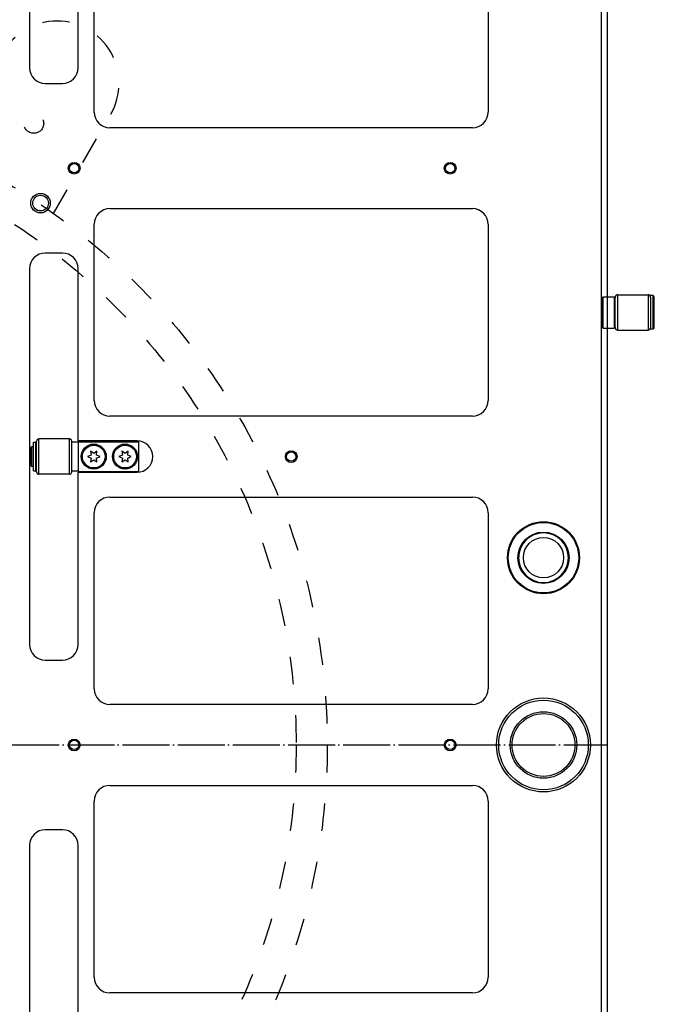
# Model space of a CAD drawing. Extents: x -1809 to 6113, y -4129 to 1471.
# Tile 174 of 197: x 5290 to 5452, y -1888 to -1637. Entities that reach past the tile are written whole.
import ezdxf

# ---------------------------------------------------------------- set-up
doc = ezdxf.new("R2010")
doc.units = 0
doc.linetypes.add('DASHED', pattern=[15, 7, -8])
doc.linetypes.add('DOT_CENTER', pattern=[14, 12, -1, 0, -1])
doc.layers.get('0').update_dxf_attribs({"linetype": 'CONTINUOUS'})
doc.layers.add('1', color=7, linetype='CONTINUOUS')

# ---------------------------------------------------------------- blocks, each defined once
blk = doc.blocks.new('DUT_BOARD__78', base_point=(5409.88, -1537.57))
at = {"color": 1, "linetype": 'CONTINUOUS'}
for p, q in [((5309.2, -1660.23), (5309.2, -1615.23)), ((5409.88, -1615.23), (5409.88, -1660.23)), ((5405.88, -1664.23), (5313.2, -1664.23)), ((5313.2, -1684.89), (5405.88, -1684.89)), ((5309.2, -1733.89), (5309.2, -1688.89)), ((5409.88, -1688.89), (5409.88, -1733.89)), ((5405.88, -1737.89), (5313.2, -1737.89)), ((5313.2, -1758.55), (5405.88, -1758.55)), ((5309.2, -1807.55), (5309.2, -1762.55)), ((5409.88, -1762.55), (5409.88, -1807.55)), ((5405.88, -1811.55), (5313.2, -1811.55)), ((5313.2, -1832.21), (5405.88, -1832.21)), ((5309.2, -1881.21), (5309.2, -1836.21)), ((5409.88, -1836.21), (5409.88, -1881.21)), ((5405.88, -1885.21), (5313.2, -1885.21))]:
    blk.add_line(p, q, dxfattribs=at)
for centre, start, end in [((5313.2, -1660.23), 180, -90), ((5405.88, -1660.23), -90, 0), ((5313.2, -1688.89), 90, 180), ((5405.88, -1688.89), 0, 90), ((5313.2, -1733.89), 180, -90), ((5405.88, -1733.89), -90, 0), ((5313.2, -1762.55), 90, 180), ((5405.88, -1762.55), 0, 90), ((5313.2, -1807.55), 180, -90), ((5405.88, -1807.55), -90, 0), ((5313.2, -1836.21), 90, 180), ((5405.88, -1836.21), 0, 90), ((5313.2, -1881.21), 180, -90), ((5405.88, -1881.21), -90, 0)]:
    blk.add_arc(centre, 4, start, end, dxfattribs=at)
blk = doc.blocks.new('6960-0041-0_5__92', base_point=(5430.38, -1767.7))
at = {"color": 1, "linetype": 'CONTINUOUS'}
blk.add_circle((5424.03, -1774.05), 5.15, dxfattribs=at)
for start, end in [(90, -90), (-90, 90)]:
    blk.add_arc((5424.03, -1774.05), 6.35, start, end, dxfattribs=at)
blk = doc.blocks.new('HOLEPLUGS__94', base_point=(5430.38, -1546.72))
blk.add_blockref('6960-0041-0_5__92', (5430.38, -1767.7))
blk = doc.blocks.new('21791-0S112__97', base_point=(5436.03, -1809.88))
at = {"color": 1, "linetype": 'CONTINUOUS'}
for radius in [12, 11.45, 8.49, 8.02]:
    blk.add_circle((5424.03, -1821.88), radius, dxfattribs=at)
blk = doc.blocks.new('BUSHINGS_INTERFACE__98', base_point=(5436.03, -1736.22))
blk.add_blockref('21791-0S112__97', (5436.03, -1809.88))
blk = doc.blocks.new('0515-2034_M3X12_13__103', base_point=(5311.96, -1745.32))
at = {"color": 1, "linetype": 'CONTINUOUS'}
for p, q in [((5308.37, -1747.82), (5307.46, -1748.22)), ((5308.26, -1746.83), (5308.37, -1747.82)), ((5309.06, -1747.42), (5308.26, -1746.83)), ((5309.86, -1746.83), (5309.06, -1747.42)), ((5309.75, -1747.82), (5309.86, -1746.83)), ((5310.66, -1748.22), (5309.75, -1747.82)), ((5307.46, -1748.22), (5308.37, -1748.62)), ((5308.37, -1748.62), (5308.26, -1749.6)), ((5308.26, -1749.6), (5309.06, -1749.02)), ((5309.06, -1749.02), (5309.86, -1749.6)), ((5309.75, -1748.62), (5310.66, -1748.22)), ((5309.86, -1749.6), (5309.75, -1748.62))]:
    blk.add_line(p, q, dxfattribs=at)
blk.add_circle((5309.06, -1748.22), 2.9, dxfattribs=at)
blk = doc.blocks.new('0515-2034_M3X12_10__104', base_point=(5319.96, -1745.32))
at = {"color": 1, "linetype": 'CONTINUOUS'}
for p, q in [((5316.37, -1747.82), (5315.46, -1748.22)), ((5316.26, -1746.83), (5316.37, -1747.82)), ((5317.06, -1747.42), (5316.26, -1746.83)), ((5317.86, -1746.83), (5317.06, -1747.42)), ((5317.75, -1747.82), (5317.86, -1746.83)), ((5318.66, -1748.22), (5317.75, -1747.82)), ((5315.46, -1748.22), (5316.37, -1748.62)), ((5316.37, -1748.62), (5316.26, -1749.6)), ((5316.26, -1749.6), (5317.06, -1749.02)), ((5317.06, -1749.02), (5317.86, -1749.6)), ((5317.75, -1748.62), (5318.66, -1748.22)), ((5317.86, -1749.6), (5317.75, -1748.62))]:
    blk.add_line(p, q, dxfattribs=at)
blk.add_circle((5317.06, -1748.22), 2.9, dxfattribs=at)
blk = doc.blocks.new('SCREWSET_STIFFENER__115', base_point=(5319.96, -1598))
for name, p in [('0515-2034_M3X12_13__103', (5311.96, -1745.32)), ('0515-2034_M3X12_10__104', (5319.96, -1745.32))]:
    blk.add_blockref(name, p)
blk = doc.blocks.new('24791-0S111__133', base_point=(5442.36, -1707.39))
at = {"color": 1, "linetype": 'CONTINUOUS'}
for p, q in [((5439.06, -1707.59), (5439.26, -1707.39)), ((5439.06, -1711.39), (5439.06, -1707.59)), ((5439.26, -1711.39), (5439.26, -1707.39)), ((5439.26, -1707.39), (5442.16, -1707.39)), ((5442.16, -1711.39), (5442.16, -1707.39)), ((5442.36, -1707.59), (5442.16, -1707.39)), ((5442.36, -1711.39), (5442.36, -1707.59)), ((5439.06, -1715.19), (5439.06, -1711.39)), ((5439.26, -1715.39), (5439.26, -1711.39)), ((5442.16, -1715.39), (5442.16, -1711.39)), ((5442.36, -1715.19), (5442.36, -1711.39)), ((5439.06, -1715.19), (5439.26, -1715.39)), ((5442.36, -1715.19), (5442.16, -1715.39)), ((5439.26, -1715.39), (5442.16, -1715.39))]:
    blk.add_line(p, q, dxfattribs=at)
blk = doc.blocks.new('BEARING_HK0509__134', base_point=(5451.36, -1706.89))
at = {"color": 1, "linetype": 'CONTINUOUS'}
for p, q in [((5442.36, -1707.49), (5442.36, -1707.59)), ((5442.36, -1711.39), (5442.36, -1707.59)), ((5442.96, -1706.89), (5450.76, -1706.89)), ((5442.96, -1706.89), (5442.96, -1715.89)), ((5450.76, -1706.89), (5450.76, -1715.89)), ((5451.36, -1707.49), (5451.36, -1708.89)), ((5451.36, -1708.89), (5451.36, -1713.89)), ((5442.36, -1715.19), (5442.36, -1711.39)), ((5442.36, -1715.19), (5442.36, -1715.29)), ((5451.36, -1713.89), (5451.36, -1715.29)), ((5442.96, -1715.89), (5450.76, -1715.89))]:
    blk.add_line(p, q, dxfattribs=at)
for centre, start, end in [((5442.96, -1707.49), 90, 180), ((5450.76, -1707.49), 0, 90), ((5442.96, -1715.29), 180, -90), ((5450.76, -1715.29), -90, 0)]:
    blk.add_arc(centre, 0.6, start, end, dxfattribs=at)
blk = doc.blocks.new('E2812-23753-0__135', base_point=(5452.36, -1707.09))
at = {"color": 1, "linetype": 'CONTINUOUS'}
for p, q in [((5451.36, -1707.49), (5451.36, -1707.09)), ((5452.06, -1707.09), (5451.36, -1707.09)), ((5451.36, -1707.49), (5451.36, -1708.89)), ((5452.36, -1707.39), (5452.06, -1707.09)), ((5452.06, -1715.69), (5452.06, -1707.09)), ((5452.36, -1715.39), (5452.36, -1707.39)), ((5438.86, -1708.89), (5439.06, -1708.89)), ((5451.36, -1708.89), (5451.36, -1713.89)), ((5438.86, -1713.89), (5439.06, -1713.89)), ((5451.36, -1713.89), (5451.36, -1715.29)), ((5451.36, -1715.69), (5451.36, -1715.29)), ((5452.06, -1715.69), (5451.36, -1715.69)), ((5452.36, -1715.39), (5452.06, -1715.69))]:
    blk.add_line(p, q, dxfattribs=at)
blk = doc.blocks.new('BEARING_ASSY1_7__136', base_point=(5452.36, -1706.89))
for name, p in [('E2812-23753-0__135', (5452.36, -1707.09)), ('24791-0S111__133', (5442.36, -1707.39)), ('BEARING_HK0509__134', (5451.36, -1706.89))]:
    blk.add_blockref(name, p)
blk = doc.blocks.new('BEARING_HK0509__141', base_point=(5303.46, -1743.72))
at = {"color": 1, "linetype": 'CONTINUOUS'}
for p, q in [((5294.46, -1752.12), (5294.46, -1744.32)), ((5295.06, -1752.72), (5295.06, -1743.72)), ((5302.86, -1743.72), (5295.06, -1743.72)), ((5302.86, -1752.72), (5302.86, -1743.72)), ((5303.46, -1744.52), (5303.46, -1744.32)), ((5303.46, -1745.72), (5303.46, -1744.52)), ((5303.46, -1750.72), (5303.46, -1745.72)), ((5302.86, -1752.72), (5295.06, -1752.72)), ((5303.46, -1751.92), (5303.46, -1750.72)), ((5303.46, -1752.12), (5303.46, -1751.92))]:
    blk.add_line(p, q, dxfattribs=at)
for centre, start, end in [((5295.06, -1744.32), 90, 180), ((5302.86, -1744.32), 0, 90), ((5295.06, -1752.12), 180, -90), ((5302.86, -1752.12), -90, 0)]:
    blk.add_arc(centre, 0.6, start, end, dxfattribs=at)
blk = doc.blocks.new('WASHER1__142', base_point=(5294.26, -1744.57))
at = {"color": 1, "linetype": 'CONTINUOUS'}
for p, q in [((5293.66, -1751.87), (5293.66, -1744.57)), ((5293.66, -1744.57), (5294.26, -1744.57)), ((5294.26, -1745.72), (5294.26, -1744.57)), ((5294.26, -1746.62), (5294.26, -1745.72)), ((5294.26, -1748.22), (5294.26, -1746.62)), ((5294.26, -1749.82), (5294.26, -1748.22)), ((5294.26, -1750.72), (5294.26, -1749.82)), ((5293.66, -1751.87), (5294.26, -1751.87)), ((5294.26, -1751.87), (5294.26, -1750.72))]:
    blk.add_line(p, q, dxfattribs=at)
blk = doc.blocks.new('23796-0S111__143', base_point=(5320.56, -1744.42))
at = {"color": 1, "linetype": 'CONTINUOUS'}
for p, q in [((5303.46, -1745.72), (5303.46, -1744.52)), ((5305.06, -1744.52), (5303.46, -1744.52)), ((5305.06, -1744.42), (5305.06, -1744.52)), ((5305.06, -1744.42), (5320.56, -1744.42)), ((5305.06, -1744.52), (5305.06, -1751.92)), ((5320.56, -1752.02), (5320.56, -1744.42)), ((5292.96, -1745.92), (5293.16, -1745.72)), ((5292.96, -1745.92), (5292.96, -1750.52)), ((5293.16, -1748.22), (5293.16, -1745.72)), ((5293.56, -1745.72), (5293.16, -1745.72)), ((5293.56, -1746.62), (5293.56, -1745.72)), ((5293.56, -1746.62), (5293.66, -1746.62)), ((5293.56, -1748.22), (5293.56, -1746.62)), ((5294.26, -1746.62), (5294.26, -1745.72)), ((5294.46, -1745.72), (5294.26, -1745.72)), ((5294.26, -1748.22), (5294.26, -1746.62)), ((5303.46, -1750.72), (5303.46, -1745.72)), ((5293.16, -1750.72), (5293.16, -1748.22)), ((5293.56, -1749.82), (5293.56, -1748.22)), ((5293.56, -1749.82), (5293.66, -1749.82)), ((5293.56, -1750.72), (5293.56, -1749.82)), ((5294.26, -1749.82), (5294.26, -1748.22)), ((5294.26, -1750.72), (5294.26, -1749.82)), ((5292.96, -1750.52), (5293.16, -1750.72)), ((5293.56, -1750.72), (5293.16, -1750.72)), ((5294.46, -1750.72), (5294.26, -1750.72)), ((5303.46, -1751.92), (5303.46, -1750.72)), ((5305.06, -1751.92), (5303.46, -1751.92)), ((5305.06, -1751.92), (5305.06, -1752.02)), ((5305.06, -1752.02), (5320.56, -1752.02))]:
    blk.add_line(p, q, dxfattribs=at)
for centre in [(5309.06, -1748.22), (5317.06, -1748.22)]:
    blk.add_circle(centre, 3.2, dxfattribs=at)
blk = doc.blocks.new('BEARING_ASSY2_6__144', base_point=(5320.56, -1743.72))
for name, p in [('23796-0S111__143', (5320.56, -1744.42)), ('WASHER1__142', (5294.26, -1744.57)), ('BEARING_HK0509__141', (5303.46, -1743.72))]:
    blk.add_blockref(name, p)
blk = doc.blocks.new('BEARINGS__185', base_point=(5452.36, -1569.57))
for name, p in [('BEARING_ASSY1_7__136', (5452.36, -1706.89)), ('BEARING_ASSY2_6__144', (5320.56, -1743.72))]:
    blk.add_blockref(name, p)
blk = doc.blocks.new('SMALLPARTS__186', base_point=(5452.36, -1481.88))
for name, p in [('HOLEPLUGS__94', (5430.38, -1546.72)), ('BEARINGS__185', (5452.36, -1569.57)), ('SCREWSET_STIFFENER__115', (5319.96, -1598)), ('BUSHINGS_INTERFACE__98', (5436.03, -1736.22))]:
    blk.add_blockref(name, p)
blk = doc.blocks.new('E7018-24101__187', base_point=(5438.86, -1521.88))
at = {"color": 1, "linetype": 'CONTINUOUS'}
for p, q in [((5438.86, -2117.88), (5438.86, -1525.88)), ((5292.66, -1552.9), (5292.66, -1648.9)), ((5305.06, -1648.9), (5305.06, -1604.9)), ((5309.2, -1660.23), (5309.2, -1615.23)), ((5409.88, -1615.23), (5409.88, -1660.23)), ((5296.66, -1652.9), (5301.06, -1652.9)), ((5405.88, -1664.23), (5313.2, -1664.23)), ((5313.2, -1684.89), (5405.88, -1684.89)), ((5309.2, -1733.89), (5309.2, -1688.89)), ((5409.88, -1688.89), (5409.88, -1733.89)), ((5301.06, -1696.22), (5296.66, -1696.22)), ((5292.66, -1700.22), (5292.66, -1796.22)), ((5305.06, -1744.22), (5305.06, -1700.22)), ((5405.88, -1737.89), (5313.2, -1737.89)), ((5320.16, -1744.22), (5305.06, -1744.22)), ((5305.06, -1744.22), (5305.06, -1744.42)), ((5305.06, -1744.42), (5305.06, -1744.52)), ((5305.06, -1744.52), (5305.06, -1751.92)), ((5305.06, -1751.92), (5305.06, -1752.02)), ((5305.06, -1752.02), (5305.06, -1752.22)), ((5305.06, -1752.22), (5320.16, -1752.22)), ((5305.06, -1796.22), (5305.06, -1752.22)), ((5313.2, -1758.55), (5405.88, -1758.55)), ((5309.2, -1807.55), (5309.2, -1762.55)), ((5409.88, -1762.55), (5409.88, -1807.55)), ((5296.66, -1800.22), (5301.06, -1800.22)), ((5405.88, -1811.55), (5313.2, -1811.55)), ((5313.2, -1832.21), (5405.88, -1832.21)), ((5309.2, -1881.21), (5309.2, -1836.21)), ((5409.88, -1836.21), (5409.88, -1881.21)), ((5301.06, -1843.54), (5296.66, -1843.54)), ((5292.66, -1847.54), (5292.66, -1943.54)), ((5305.06, -1891.54), (5305.06, -1847.54)), ((5405.88, -1885.21), (5313.2, -1885.21))]:
    blk.add_line(p, q, dxfattribs=at)
for centre, radius in [((5304.06, -1674.56), 1.5), ((5304.06, -1674.56), 1.2), ((5400.18, -1674.56), 1.5), ((5400.18, -1674.56), 1.2), ((5295.46, -1683.48), 2.5), ((5295.46, -1683.48), 2), ((5359.54, -1748.22), 1.5), ((5359.54, -1748.22), 1.2), ((5424.03, -1774.05), 9.2), ((5424.03, -1774.05), 9), ((5424.03, -1774.05), 6.55), ((5304.06, -1821.88), 1.5), ((5304.06, -1821.88), 1.2), ((5400.18, -1821.88), 1.5), ((5400.18, -1821.88), 1.2)]:
    blk.add_circle(centre, radius, dxfattribs=at)
for centre, radius, start, end in [((5296.66, -1648.9), 4, 180, -90), ((5301.06, -1648.9), 4, -90, 0), ((5313.2, -1660.23), 4, 180, -90), ((5405.88, -1660.23), 4, -90, 0), ((5313.2, -1688.89), 4, 90, 180), ((5405.88, -1688.89), 4, 0, 90), ((5296.66, -1700.22), 4, 90, 180), ((5301.06, -1700.22), 4, 0, 90), ((5313.2, -1733.89), 4, 180, -90), ((5405.88, -1733.89), 4, -90, 0), ((5320.16, -1748.22), 4, -90, 90), ((5313.2, -1762.55), 4, 90, 180), ((5405.88, -1762.55), 4, 0, 90), ((5424.03, -1774.05), 6.35, 90, -90), ((5424.03, -1774.05), 6.35, -90, 90), ((5296.66, -1796.22), 4, 180, -90), ((5301.06, -1796.22), 4, -90, 0), ((5313.2, -1807.55), 4, 180, -90), ((5405.88, -1807.55), 4, -90, 0), ((5313.2, -1836.21), 4, 90, 180), ((5405.88, -1836.21), 4, 0, 90), ((5296.66, -1847.54), 4, 90, 180), ((5301.06, -1847.54), 4, 0, 90), ((5313.2, -1881.21), 4, 180, -90), ((5405.88, -1881.21), 4, -90, 0)]:
    blk.add_arc(centre, radius, start, end, dxfattribs=at)
blk = doc.blocks.new('E7018-64101__188', base_point=(5452.36, -1481.88))
for name, p in [('SMALLPARTS__186', (5452.36, -1481.88)), ('E7018-24101__187', (5438.86, -1521.88))]:
    blk.add_blockref(name, p)
blk = doc.blocks.new('STIFF_ASSY_DUTBD__189', base_point=(5452.36, -1481.88))
for name, p in [('E7018-64101__188', (5452.36, -1481.88)), ('DUT_BOARD__78', (5409.88, -1537.57))]:
    blk.add_blockref(name, p)
blk = doc.blocks.new('A1__190', base_point=(5452.36, -1481.88))
blk.add_blockref('STIFF_ASSY_DUTBD__189', (5452.36, -1481.88))
blk = doc.blocks.new('FRONT1__191', base_point=(5452.36, -1481.88))
blk.add_blockref('A1__190', (5452.36, -1481.88))
blk = doc.blocks.new('L1__192', base_point=(5452.36, -1481.88))
blk.add_blockref('FRONT1__191', (5452.36, -1481.88))
blk = doc.blocks.new('HEADPLATE_EG__1074', base_point=(4654.3, -2191.02))
at = {"layer": '1', "color": 7, "linetype": 'CONTINUOUS'}
blk.add_line((5440.31, -1269.43), (5440.31, -1958.53), dxfattribs=at)
at = {"layer": '1', "color": 7, "linetype": 'DASHED'}
blk.add_line((5298.77, -1686.12), (5313.41, -1660.77), dxfattribs=at)
at = {"layer": '1', "color": 1, "linetype": 'DOT_CENTER'}
blk.add_line((4963.94, -1821.88), (5440.19, -1821.88), dxfattribs=at)
at = {"layer": '1', "color": 7, "linetype": 'DASHED'}
for centre, radius in [((5202.06, -1821.88), 166.69), ((5293.73, -1663.1), 2.54), ((5202.06, -1821.88), 158.75)]:
    blk.add_circle(centre, radius, dxfattribs=at)
blk.add_arc((5299.66, -1652.83), 15.87, -30, 150, dxfattribs=at)

msp = doc.modelspace()

# ---------------------------------------------------------------- block references
msp.add_blockref('L1__192', (5452.36, -1481.88))
at = {"layer": '1'}
msp.add_blockref('HEADPLATE_EG__1074', (4654.3, -2191.02), dxfattribs=at)

doc.saveas('drawing.dxf')
